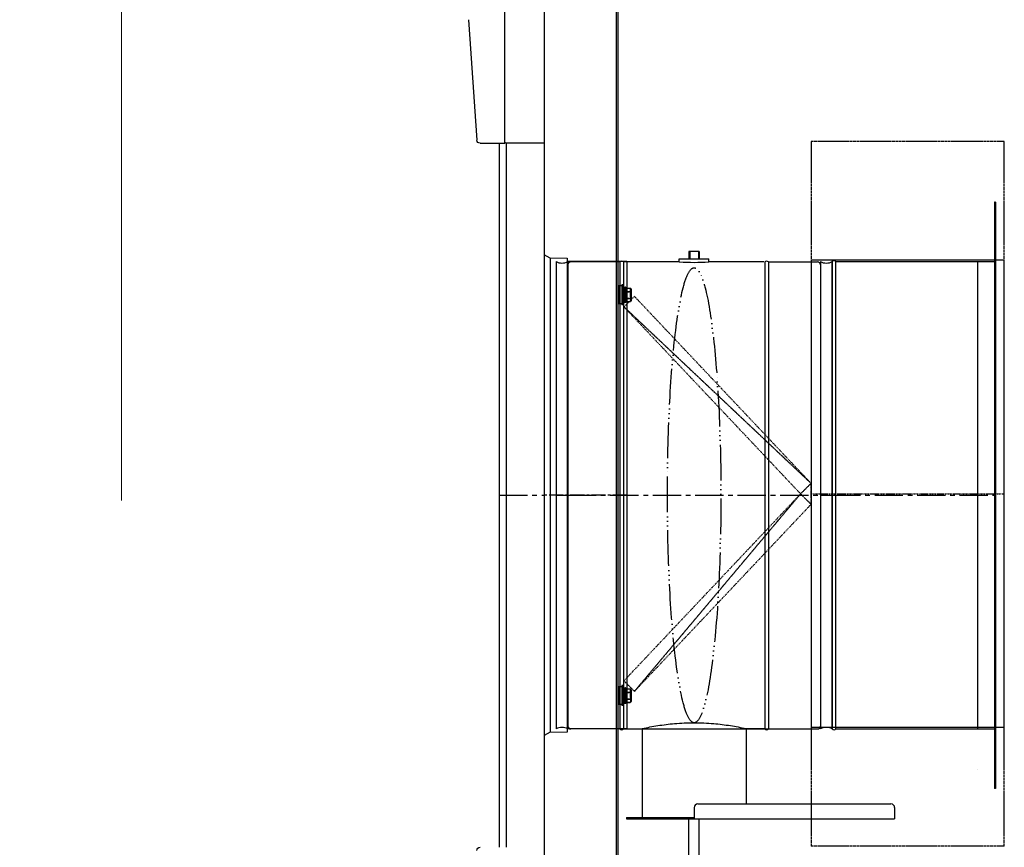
# Model space of a CAD drawing. Header units: millimetres. Extents: x -165365 to -33565, y 7406 to 103342.
# Tile 112 of 256: x -97256 to -96593, y 28131 to 28688. Entities that reach past the tile are written whole.
import ezdxf

# ---------------------------------------------------------------- set-up
doc = ezdxf.new("R2010")
doc.units = ezdxf.units.MM
doc.header["$MEASUREMENT"] = 0
for name, pattern in [('ACAD_ISO03W100', [150, 60, -90]), ('ACAD_ISO06W100', [36, 24, -3, 0, -3, 0, -3, 0, -3]), ('CENTER2', [28.575, 19.05, -3.175, 3.175, -3.175]), ('DASHDOT', [1, 0.5, -0.25, 0, -0.25]), ('DASHED', [0.75, 0.5, -0.25])]:
    doc.linetypes.add(name, pattern=pattern)
for name, color, linetype in [('02___PRT_ALL_AXES', 7, 'Continuous'), ('ELEK CIENKIE', 80, 'Continuous'), ('FLUID-C4', 7, 'Continuous'), ('FLUID-C4-INS', 7, 'Continuous'), ('FLUID-C4-SYM', 7, 'Continuous')]:
    doc.layers.add(name, color=color, linetype=linetype)
doc.layers.add('HVAC_WENTYLACJA_ETYKIETY', color=3, linetype='Continuous', lineweight=18)

# ---------------------------------------------------------------- blocks, each defined once
blk = doc.blocks.new('VVSA11c_FPV_TOPVIEW_v4')
at = {"color": 7, "ltscale": 3}
for p, q in [((0, 749.34), (0, 0.66)), ((25.5, 612.24), (25.5, 137.76)), ((26.43, 612.24), (26.42, 612.91)), ((30.2, 612.24), (30.2, 137.76))]:
    blk.add_line(p, q, dxfattribs=at)
at = {"color": 7}
for p, q in [((26.5, 612.99), (26.5, 722.24)), ((0, 612.24), (25.75, 612.24))]:
    blk.add_line(p, q, dxfattribs=at)
at = {"color": 7, "linetype": 'Continuous'}
for p, q in [((51.03, 695.44), (45.35, 614.28)), ((26.5, 612.99), (25.75, 612.24)), ((43.01, 612.24), (26.43, 612.24))]:
    blk.add_line(p, q, dxfattribs=at)
at = {"color": 7, "linetype": 'CENTER2'}
blk.add_line((30.2, 375), (0, 375), dxfattribs=at)
at = {"color": 7, "linetype": 'Continuous'}
for centre, start, end in [((43.15, 614.44), 266.44092, 355.87283), ((43.15, 135.56), 4.12717, 93.55908)]:
    blk.add_arc(centre, 2.21, start, end, dxfattribs=at)
blk = doc.blocks.new('VVSA11c_END_FI315')
at = {"color": 7, "ltscale": 3}
for p, q in [((4, 159.75), (0, 162)), ((4, -159.75), (0, -162))]:
    blk.add_line(p, q, dxfattribs=at)
at = {"color": 7, "linetype": 'Continuous'}
for p, q in [((0, 162), (0, -162)), ((4, 159.75), (4, -159.75)), ((15.5, 159.75), (15.5, -159.75)), ((55.7, 157.5), (15.5, 157.5)), ((55.7, 157.5), (55.7, -157.5)), ((55.7, -157.5), (15.5, -157.5))]:
    blk.add_line(p, q, dxfattribs=at)
at = {"color": 9, "linetype": 'CENTER2', "ltscale": 0.5}
blk.add_line((55.7, 0), (0, 0), dxfattribs=at)
at = {"layer": '02___PRT_ALL_AXES', "color": 7, "linetype": 'Continuous', "lineweight": 0}
for p, q in [((15.5, 159.75), (4, 159.75)), ((15.5, -159.75), (4, -159.75))]:
    blk.add_line(p, q, dxfattribs=at)
blk = doc.blocks.new('VVSA11c_ROOF_FPV_TOPVIEW_v3')
at = {"color": 7, "linetype": 'Continuous'}
for p, q in [((-49.7, 798.81), (-49.7, -48.79)), ((-48.5, 798.81), (-48.5, -48.79)), ((-58.5, 513.93), (-58.5, 506.09)), ((-58.46, 514.08), (-58.26, 514.43)), ((-58.46, 514.08), (-58.46, 514)), ((-58.46, 511.32), (-58.46, 512.64)), ((-58.26, 514.43), (-58.26, 514.43)), ((-58.2, 512.8), (-58.2, 514.11)), ((-58.2, 508.68), (-58.2, 511.27)), ((-58, 514.58), (-58, 514.54)), ((-55.1, 514.58), (-58, 514.58)), ((-55.1, 514.54), (-58, 514.54)), ((-58, 512.37), (-58, 512.11)), ((-55.1, 512.37), (-58, 512.37)), ((-55.1, 512.11), (-58, 512.11)), ((-55.1, 505.06), (-55.1, 514.96)), ((-54.8, 504.76), (-54.8, 515.26)), ((-54.8, 515.26), (-54.5, 515.26)), ((-54.5, 515.26), (-54.5, 504.76)), ((-54.2, 514.96), (-54.2, 505.06)), ((-53.18, 517.01), (-53.18, 503.01)), ((-53.18, 517.01), (-52.42, 516.74)), ((-52.42, 516.74), (-52.42, 503.28)), ((-52.42, 516.01), (-50, 516.01)), ((-50, 516.01), (-50, 504.01)), ((-58.46, 507.32), (-58.46, 508.63)), ((-58.46, 506), (-58.46, 505.94)), ((-58.46, 505.94), (-58.26, 505.59)), ((-58.2, 507.16), (-58.2, 505.89)), ((-58, 507.84), (-58, 507.58)), ((-55.1, 507.84), (-58, 507.84)), ((-55.1, 507.58), (-58, 507.58)), ((-58, 505.48), (-58, 505.44)), ((-55.1, 505.48), (-58, 505.48)), ((-55.1, 505.44), (-58, 505.44)), ((-54.8, 504.76), (-54.5, 504.76)), ((-52.42, 504.01), (-50, 504.01)), ((-53.18, 503.01), (-52.42, 503.28)), ((-53.18, 247.01), (-53.18, 233.01)), ((-53.18, 247.01), (-52.42, 246.74)), ((-52.42, 246.74), (-52.42, 233.28)), ((-52.42, 246.01), (-50, 246.01)), ((-50, 246.01), (-50, 234.01)), ((-58.5, 243.93), (-58.5, 236.09)), ((-58.46, 244.08), (-58.26, 244.43)), ((-58.46, 244.08), (-58.46, 244)), ((-58.46, 241.32), (-58.46, 242.64)), ((-58.26, 244.43), (-58.26, 244.43)), ((-58.2, 242.8), (-58.2, 244.11)), ((-58.2, 238.68), (-58.2, 241.27)), ((-58, 244.58), (-58, 244.54)), ((-55.1, 244.58), (-58, 244.58)), ((-55.1, 244.54), (-58, 244.54)), ((-58, 242.37), (-58, 242.11)), ((-55.1, 242.37), (-58, 242.37)), ((-55.1, 242.11), (-58, 242.11)), ((-55.1, 235.06), (-55.1, 244.96)), ((-54.8, 234.76), (-54.8, 245.26)), ((-54.8, 245.26), (-54.5, 245.26)), ((-54.5, 245.26), (-54.5, 234.76)), ((-54.2, 244.96), (-54.2, 235.06)), ((-58.46, 237.32), (-58.46, 238.63)), ((-58.46, 236), (-58.46, 235.94)), ((-58.46, 235.94), (-58.26, 235.59)), ((-58.2, 237.16), (-58.2, 235.89)), ((-58, 237.84), (-58, 237.58)), ((-55.1, 237.84), (-58, 237.84)), ((-55.1, 237.58), (-58, 237.58)), ((-58, 235.48), (-58, 235.44)), ((-55.1, 235.48), (-58, 235.48)), ((-55.1, 235.44), (-58, 235.44)), ((-54.8, 234.76), (-54.5, 234.76)), ((-53.18, 233.01), (-52.42, 233.28)), ((-52.42, 234.01), (-50, 234.01))]:
    blk.add_line(p, q, dxfattribs=at)
for centre, radius, start, end in [((-58.2, 513.93), 0.3, 150, 180), ((-58.21, 513.85), 0.291, 160.35282, 175.35861), ((-58.28, 513.85), 0.224, 169.75009, 179.95901), ((-58.21, 513.85), 0.289, 175.39235, 179.99627), ((-58.21, 513.85), 0.292, 149.52479, 160.307), ((-56.14, 513.14), 2.47, 158.01488, 159.68228), ((-56.03, 513.1), 2.6, 156.89003, 158.01853), ((-55.04, 512.6), 3.7, 150.3882, 150.78542), ((-58, 514.28), 0.3, 90, 149.63579), ((-54.8, 514.96), 0.3, 90, 180), ((-54.5, 514.96), 0.3, 0, 90), ((-33.42, 510.01), 20.96, 160.49012, 172.46093), ((-58.21, 506.15), 0.291, 180.00494, 185.08391), ((-58.2, 506.09), 0.3, 180, 210), ((-56.3, 506.83), 2.32, 200.91859, 202.37469), ((-56.17, 506.88), 2.46, 202.37579, 203.87803), ((-58, 505.74), 0.3, 210.36421, 270), ((-54.8, 505.06), 0.3, 180, 270), ((-54.5, 505.06), 0.3, 270, 0), ((-33.42, 510.01), 20.96, 187.53907, 199.50988), ((-33.42, 240.01), 20.96, 160.49012, 172.46093), ((-58.2, 243.93), 0.3, 150, 180), ((-58.21, 243.85), 0.291, 160.35282, 175.35861), ((-58.28, 243.85), 0.224, 169.75009, 179.95901), ((-58.21, 243.85), 0.289, 175.39235, 179.99627), ((-58.21, 243.85), 0.292, 149.52479, 160.307), ((-56.14, 243.14), 2.47, 158.01488, 159.68228), ((-56.03, 243.1), 2.6, 156.89003, 158.01853), ((-55.04, 242.6), 3.7, 150.3882, 150.78542), ((-58, 244.28), 0.3, 90, 149.63579), ((-54.8, 244.96), 0.3, 90, 180), ((-54.5, 244.96), 0.3, 0, 90), ((-58.21, 236.15), 0.291, 180.00494, 185.08391), ((-58.2, 236.09), 0.3, 180, 210), ((-56.3, 236.83), 2.32, 200.91859, 202.37469), ((-56.17, 236.88), 2.46, 202.37579, 203.87803), ((-58, 235.74), 0.3, 210.36421, 270), ((-54.8, 235.06), 0.3, 180, 270), ((-54.5, 235.06), 0.3, 270, 0), ((-33.42, 240.01), 20.96, 187.53907, 199.50988)]:
    blk.add_arc(centre, radius, start, end, dxfattribs=at)
for points, knots in [([(-58.2, 514.11), (-58.27, 514.11), (-58.37, 514.08), (-58.47, 513.98), (-58.49, 513.92), (-58.5, 513.89)], [0, 0, 0, 0, 0.518842, 0.765014, 1, 1, 1, 1]), ([(-58.5, 512.54), (-58.5, 512.57), (-58.48, 512.64), (-58.42, 512.73), (-58.32, 512.79), (-58.24, 512.8), (-58.2, 512.8)], [0, 0, 0, 0, 0.232774, 0.476034, 0.733303, 1, 1, 1, 1]), ([(-58.46, 512.64), (-58.47, 512.62), (-58.49, 512.59), (-58.5, 512.56), (-58.5, 512.54)], [0, 0, 0, 0, 0.520333, 1, 1, 1, 1]), ([(-58.5, 511.27), (-58.5, 511.27), (-58.5, 511.3), (-58.47, 511.31), (-58.46, 511.32)], [0, 0, 0, 0, 0.198649, 1, 1, 1, 1]), ([(-58.2, 511.27), (-58.22, 511.27), (-58.26, 511.27), (-58.31, 511.27), (-58.36, 511.27), (-58.41, 511.27), (-58.44, 511.27), (-58.46, 511.27), (-58.48, 511.27), (-58.49, 511.27), (-58.49, 511.27), (-58.5, 511.27), (-58.5, 511.27), (-58.5, 511.27)], [0, 0, 0, 0, 0.194898, 0.38268, 0.555514, 0.706987, 0.831369, 0.8818, 0.923765, 0.956838, 0.98067, 0.995092, 1, 1, 1, 1]), ([(-58.46, 514), (-58.43, 514.04), (-58.35, 514.1), (-58.25, 514.12), (-58.2, 514.11)], [0, 0, 0, 0, 0.478518, 1, 1, 1, 1]), ([(-58.2, 512.8), (-58.23, 512.8), (-58.28, 512.78), (-58.35, 512.75), (-58.42, 512.7), (-58.45, 512.66), (-58.46, 512.64)], [0, 0, 0, 0, 0.253526, 0.508895, 0.758963, 1, 1, 1, 1]), ([(-58.46, 512.64), (-58.45, 512.6), (-58.39, 512.44), (-58.32, 512.3), (-58.26, 512.19)], [0, 0, 0, 0, 0.245095, 1, 1, 1, 1]), ([(-58.46, 511.32), (-58.44, 511.31), (-58.36, 511.3), (-58.27, 511.28), (-58.2, 511.27)], [0, 0, 0, 0, 0.179082, 1, 1, 1, 1]), ([(-58.27, 514.41), (-58.28, 514.38), (-58.33, 514.29), (-58.38, 514.19), (-58.41, 514.11)], [0, 0, 0, 0, 0.253402, 1, 1, 1, 1]), ([(-58, 514.54), (-58.02, 514.54), (-58.08, 514.54), (-58.15, 514.53), (-58.21, 514.49), (-58.24, 514.45), (-58.26, 514.43)], [0, 0, 0, 0, 0.267785, 0.523235, 0.76616, 1, 1, 1, 1]), ([(-58, 512.37), (-58.05, 512.36), (-58.16, 512.32), (-58.23, 512.23), (-58.26, 512.19)], [0, 0, 0, 0, 0.505194, 1, 1, 1, 1]), ([(-58, 512.11), (-58.02, 512.12), (-58.07, 512.13), (-58.15, 512.15), (-58.21, 512.17), (-58.24, 512.18), (-58.26, 512.19)], [0, 0, 0, 0, 0.306799, 0.590207, 0.827401, 1, 1, 1, 1]), ([(-58, 514.54), (-58.02, 514.5), (-58.09, 514.37), (-58.16, 514.22), (-58.2, 514.11)], [0, 0, 0, 0, 0.255011, 1, 1, 1, 1]), ([(-58.2, 512.8), (-58.19, 512.76), (-58.13, 512.62), (-58.06, 512.47), (-58, 512.37)], [0, 0, 0, 0, 0.245168, 1, 1, 1, 1]), ([(-58.5, 508.68), (-58.5, 508.68), (-58.5, 508.68), (-58.49, 508.68), (-58.49, 508.68), (-58.48, 508.68), (-58.46, 508.68), (-58.44, 508.68), (-58.41, 508.68), (-58.36, 508.68), (-58.31, 508.68), (-58.26, 508.68), (-58.22, 508.68), (-58.2, 508.68)], [0, 0, 0, 0, 0.004912, 0.019351, 0.043222, 0.076343, 0.118352, 0.168842, 0.293309, 0.444878, 0.617665, 0.805123, 1, 1, 1, 1]), ([(-58.46, 508.63), (-58.47, 508.63), (-58.48, 508.65), (-58.5, 508.67), (-58.5, 508.68)], [0, 0, 0, 0, 0.318335, 1, 1, 1, 1]), ([(-58.2, 507.16), (-58.24, 507.16), (-58.32, 507.18), (-58.42, 507.23), (-58.48, 507.32), (-58.5, 507.39), (-58.5, 507.42)], [0, 0, 0, 0, 0.265804, 0.522591, 0.76618, 1, 1, 1, 1]), ([(-58.5, 507.42), (-58.5, 507.41), (-58.49, 507.37), (-58.47, 507.34), (-58.46, 507.33)], [0, 0, 0, 0, 0.480871, 1, 1, 1, 1]), ([(-58.49, 506.08), (-58.48, 506.05), (-58.45, 506), (-58.36, 505.92), (-58.26, 505.89), (-58.2, 505.89)], [0, 0, 0, 0, 0.237171, 0.484607, 1, 1, 1, 1]), ([(-58.2, 508.68), (-58.23, 508.68), (-58.27, 508.67), (-58.32, 508.66), (-58.36, 508.65), (-58.41, 508.64), (-58.44, 508.63), (-58.46, 508.63)], [0, 0, 0, 0, 0.301899, 0.447215, 0.583434, 0.821378, 1, 1, 1, 1]), ([(-58.26, 507.76), (-58.28, 507.73), (-58.35, 507.59), (-58.42, 507.44), (-58.46, 507.32)], [0, 0, 0, 0, 0.255065, 1, 1, 1, 1]), ([(-58.46, 507.33), (-58.43, 507.28), (-58.36, 507.2), (-58.25, 507.17), (-58.2, 507.16)], [0, 0, 0, 0, 0.492406, 1, 1, 1, 1]), ([(-58.2, 505.89), (-58.23, 505.89), (-58.28, 505.89), (-58.37, 505.91), (-58.43, 505.96), (-58.46, 506)], [0, 0, 0, 0, 0.266294, 0.521436, 1, 1, 1, 1]), ([(-58.41, 505.89), (-58.4, 505.87), (-58.36, 505.77), (-58.31, 505.68), (-58.27, 505.61)], [0, 0, 0, 0, 0.246719, 1, 1, 1, 1]), ([(-58, 507.84), (-58.02, 507.83), (-58.07, 507.81), (-58.15, 507.79), (-58.21, 507.78), (-58.24, 507.77), (-58.26, 507.76)], [0, 0, 0, 0, 0.307536, 0.591205, 0.828161, 1, 1, 1, 1]), ([(-58, 507.58), (-58.05, 507.59), (-58.16, 507.63), (-58.23, 507.71), (-58.26, 507.76)], [0, 0, 0, 0, 0.504307, 1, 1, 1, 1]), ([(-58, 505.48), (-58.02, 505.47), (-58.07, 505.47), (-58.15, 505.49), (-58.21, 505.53), (-58.24, 505.56), (-58.26, 505.58)], [0, 0, 0, 0, 0.26657, 0.52154, 0.764817, 1, 1, 1, 1]), ([(-58, 507.58), (-58.02, 507.54), (-58.09, 507.41), (-58.16, 507.27), (-58.2, 507.16)], [0, 0, 0, 0, 0.255442, 1, 1, 1, 1]), ([(-58.2, 505.89), (-58.19, 505.85), (-58.13, 505.71), (-58.06, 505.58), (-58, 505.48)], [0, 0, 0, 0, 0.244817, 1, 1, 1, 1]), ([(-58.2, 244.11), (-58.27, 244.11), (-58.37, 244.08), (-58.47, 243.98), (-58.49, 243.92), (-58.5, 243.89)], [0, 0, 0, 0, 0.518842, 0.765014, 1, 1, 1, 1]), ([(-58.5, 242.54), (-58.5, 242.57), (-58.48, 242.64), (-58.42, 242.73), (-58.32, 242.79), (-58.24, 242.8), (-58.2, 242.8)], [0, 0, 0, 0, 0.232774, 0.476034, 0.733303, 1, 1, 1, 1]), ([(-58.46, 242.64), (-58.47, 242.62), (-58.49, 242.59), (-58.5, 242.56), (-58.5, 242.54)], [0, 0, 0, 0, 0.520333, 1, 1, 1, 1]), ([(-58.5, 241.27), (-58.5, 241.27), (-58.5, 241.3), (-58.47, 241.31), (-58.46, 241.32)], [0, 0, 0, 0, 0.198649, 1, 1, 1, 1]), ([(-58.2, 241.27), (-58.22, 241.27), (-58.26, 241.27), (-58.31, 241.27), (-58.36, 241.27), (-58.41, 241.27), (-58.44, 241.27), (-58.46, 241.27), (-58.48, 241.27), (-58.49, 241.27), (-58.49, 241.27), (-58.5, 241.27), (-58.5, 241.27), (-58.5, 241.27)], [0, 0, 0, 0, 0.194898, 0.38268, 0.555514, 0.706987, 0.831369, 0.8818, 0.923765, 0.956838, 0.98067, 0.995092, 1, 1, 1, 1]), ([(-58.5, 238.68), (-58.5, 238.68), (-58.5, 238.68), (-58.49, 238.68), (-58.49, 238.68), (-58.48, 238.68), (-58.46, 238.68), (-58.44, 238.68), (-58.41, 238.68), (-58.36, 238.68), (-58.31, 238.68), (-58.26, 238.68), (-58.22, 238.68), (-58.2, 238.68)], [0, 0, 0, 0, 0.004912, 0.019351, 0.043222, 0.076343, 0.118352, 0.168842, 0.293309, 0.444878, 0.617665, 0.805123, 1, 1, 1, 1]), ([(-58.46, 238.63), (-58.47, 238.63), (-58.48, 238.65), (-58.5, 238.67), (-58.5, 238.68)], [0, 0, 0, 0, 0.318335, 1, 1, 1, 1]), ([(-58.46, 244), (-58.43, 244.04), (-58.35, 244.1), (-58.25, 244.12), (-58.2, 244.11)], [0, 0, 0, 0, 0.478518, 1, 1, 1, 1]), ([(-58.2, 242.8), (-58.23, 242.8), (-58.28, 242.78), (-58.35, 242.75), (-58.42, 242.7), (-58.45, 242.66), (-58.46, 242.64)], [0, 0, 0, 0, 0.253526, 0.508895, 0.758963, 1, 1, 1, 1]), ([(-58.46, 242.64), (-58.45, 242.6), (-58.39, 242.44), (-58.32, 242.3), (-58.26, 242.19)], [0, 0, 0, 0, 0.245095, 1, 1, 1, 1]), ([(-58.46, 241.32), (-58.44, 241.31), (-58.36, 241.3), (-58.27, 241.28), (-58.2, 241.27)], [0, 0, 0, 0, 0.179082, 1, 1, 1, 1]), ([(-58.2, 238.68), (-58.23, 238.68), (-58.27, 238.67), (-58.32, 238.66), (-58.36, 238.65), (-58.41, 238.64), (-58.44, 238.63), (-58.46, 238.63)], [0, 0, 0, 0, 0.301899, 0.447215, 0.583434, 0.821378, 1, 1, 1, 1]), ([(-58.27, 244.41), (-58.28, 244.38), (-58.33, 244.29), (-58.38, 244.19), (-58.41, 244.11)], [0, 0, 0, 0, 0.253402, 1, 1, 1, 1]), ([(-58, 244.54), (-58.02, 244.54), (-58.08, 244.54), (-58.15, 244.53), (-58.21, 244.49), (-58.24, 244.45), (-58.26, 244.43)], [0, 0, 0, 0, 0.267785, 0.523235, 0.76616, 1, 1, 1, 1]), ([(-58, 242.37), (-58.05, 242.36), (-58.16, 242.32), (-58.23, 242.23), (-58.26, 242.19)], [0, 0, 0, 0, 0.505194, 1, 1, 1, 1]), ([(-58, 242.11), (-58.02, 242.12), (-58.07, 242.13), (-58.15, 242.15), (-58.21, 242.17), (-58.24, 242.18), (-58.26, 242.19)], [0, 0, 0, 0, 0.306799, 0.590207, 0.827401, 1, 1, 1, 1]), ([(-58, 244.54), (-58.02, 244.5), (-58.09, 244.37), (-58.16, 244.22), (-58.2, 244.11)], [0, 0, 0, 0, 0.255011, 1, 1, 1, 1]), ([(-58.2, 242.8), (-58.19, 242.76), (-58.13, 242.62), (-58.06, 242.47), (-58, 242.37)], [0, 0, 0, 0, 0.245168, 1, 1, 1, 1]), ([(-58.2, 237.16), (-58.24, 237.16), (-58.32, 237.18), (-58.42, 237.23), (-58.48, 237.32), (-58.5, 237.39), (-58.5, 237.42)], [0, 0, 0, 0, 0.265804, 0.522591, 0.76618, 1, 1, 1, 1]), ([(-58.5, 237.42), (-58.5, 237.41), (-58.49, 237.37), (-58.47, 237.34), (-58.46, 237.33)], [0, 0, 0, 0, 0.480871, 1, 1, 1, 1]), ([(-58.49, 236.08), (-58.48, 236.05), (-58.45, 236), (-58.36, 235.92), (-58.26, 235.89), (-58.2, 235.89)], [0, 0, 0, 0, 0.237171, 0.484607, 1, 1, 1, 1]), ([(-58.26, 237.76), (-58.28, 237.73), (-58.35, 237.59), (-58.42, 237.44), (-58.46, 237.32)], [0, 0, 0, 0, 0.255065, 1, 1, 1, 1]), ([(-58.46, 237.33), (-58.43, 237.28), (-58.36, 237.2), (-58.25, 237.17), (-58.2, 237.16)], [0, 0, 0, 0, 0.492406, 1, 1, 1, 1]), ([(-58.2, 235.89), (-58.23, 235.89), (-58.28, 235.89), (-58.37, 235.91), (-58.43, 235.96), (-58.46, 236)], [0, 0, 0, 0, 0.266294, 0.521436, 1, 1, 1, 1]), ([(-58.41, 235.89), (-58.4, 235.87), (-58.36, 235.77), (-58.31, 235.68), (-58.27, 235.61)], [0, 0, 0, 0, 0.246719, 1, 1, 1, 1]), ([(-58, 237.84), (-58.02, 237.83), (-58.07, 237.81), (-58.15, 237.79), (-58.21, 237.78), (-58.24, 237.77), (-58.26, 237.76)], [0, 0, 0, 0, 0.307536, 0.591205, 0.828161, 1, 1, 1, 1]), ([(-58, 237.58), (-58.05, 237.59), (-58.16, 237.63), (-58.23, 237.71), (-58.26, 237.76)], [0, 0, 0, 0, 0.504307, 1, 1, 1, 1]), ([(-58, 235.48), (-58.02, 235.47), (-58.07, 235.47), (-58.15, 235.49), (-58.21, 235.53), (-58.24, 235.56), (-58.26, 235.58)], [0, 0, 0, 0, 0.26657, 0.52154, 0.764817, 1, 1, 1, 1]), ([(-58, 237.58), (-58.02, 237.54), (-58.09, 237.41), (-58.16, 237.27), (-58.2, 237.16)], [0, 0, 0, 0, 0.255442, 1, 1, 1, 1]), ([(-58.2, 235.89), (-58.19, 235.85), (-58.13, 235.71), (-58.06, 235.58), (-58, 235.48)], [0, 0, 0, 0, 0.244817, 1, 1, 1, 1])]:
    blk.add_open_spline(points, degree=3, knots=knots, dxfattribs=at)
for points in [[(-58.26, 512.19), (-58.34, 511.9), (-58.41, 511.61), (-58.46, 511.32)], [(-58, 512.11), (-58.08, 511.83), (-58.15, 511.55), (-58.2, 511.27)], [(-58.5, 506.15), (-58.5, 506.13), (-58.5, 506.1), (-58.49, 506.08)], [(-58.46, 506), (-58.48, 506.04), (-58.5, 506.08), (-58.5, 506.13)], [(-58.46, 508.63), (-58.41, 508.34), (-58.34, 508.05), (-58.26, 507.76)], [(-58.2, 508.68), (-58.15, 508.4), (-58.08, 508.11), (-58, 507.84)], [(-58.26, 242.19), (-58.34, 241.9), (-58.41, 241.61), (-58.46, 241.32)], [(-58, 242.11), (-58.08, 241.83), (-58.15, 241.55), (-58.2, 241.27)], [(-58.2, 238.68), (-58.15, 238.4), (-58.08, 238.11), (-58, 237.84)], [(-58.5, 236.15), (-58.5, 236.13), (-58.5, 236.1), (-58.49, 236.08)], [(-58.46, 236), (-58.48, 236.04), (-58.5, 236.08), (-58.5, 236.13)], [(-58.46, 238.63), (-58.41, 238.34), (-58.34, 238.05), (-58.26, 237.76)]]:
    blk.add_open_spline(points, degree=3, dxfattribs=at)
blk = doc.blocks.new('Łącznik_Mufa_Fi315')
at = {"color": 7, "linetype": 'Continuous'}
for p, q in [((0, 157.5), (0, -157.5)), ((8, 157.5), (8, -157.5))]:
    blk.add_line(p, q, dxfattribs=at)
at = {"color": 7, "linetype": 'CENTER2'}
blk.add_line((0, 0), (8, 0), dxfattribs=at)
at = {"color": 7, "linetype": 'Continuous'}
for centre, start, end in [((4, 164.43), 240, 300), ((4, -164.43), 60, 120)]:
    blk.add_arc(centre, 8, start, end, dxfattribs=at)
blk = doc.blocks.new('*U7731')
at = {"color": 7, "linetype": 'Continuous'}
for p, q in [((88.5, 164.25), (81.5, 164.25)), ((81.5, 164.25), (81.5, 159.25)), ((88.5, 164.25), (88.5, 159.25)), ((0, 155.3), (0, -155.49)), ((75, 157.25), (37.5, 157.25)), ((131.95, 157.25), (95, 157.25)), ((170, 155.3), (170, -155.49)), ((81.5, -308), (81.5, -218)), ((88.5, -308), (88.5, -218)), ((81.5, -308), (88.5, -308))]:
    blk.add_line(p, q, dxfattribs=at)
at = {"color": 9, "linetype": 'Continuous'}
for p, q in [((82, 164.25), (82, 159.25)), ((88, 164.25), (88, 159.25))]:
    blk.add_line(p, q, dxfattribs=at)
for p, q in [((35, 157.25), (1.92, 157.25)), ((35, 157.25), (35, -157.5)), ((37.5, 157.25), (37.5, -157.5)), ((132.5, 157.25), (132.5, -157.5)), ((135, 157.25), (135, -157.5)), ((135, 157.25), (168.08, 157.25)), ((35, -157.5), (1.92, -157.5)), ((37.5, -157.5), (50, -157.5)), ((37.5, -157.5), (168.08, -157.5)), ((131.95, -157.5), (120, -157.5)), ((132.5, -157.5), (120, -157.5))]:
    blk.add_line(p, q)
at = {"color": 7, "linetype": 'CENTER2'}
blk.add_line((0, 0), (170, 0), dxfattribs=at)
at = {"color": 0, "linetype": 'Continuous'}
for p, q in [((85, -210.5), (85, -218)), ((87.5, -208), (217.5, -208)), ((220, -210.5), (220, -218)), ((39.5, -217.25), (39.5, -218)), ((39.5, -217.25), (85, -217.25)), ((39.5, -218), (220, -218))]:
    blk.add_line(p, q, dxfattribs=at)
at = {"color": 7, "linetype": 'Continuous'}
for centre, start, end in [((1.95, 155.3), 89.07517, 180), ((168.05, 155.3), 0, 90.92483), ((1.95, -155.55), 180, 270.92483), ((168.05, -155.55), 269.07517, 0)]:
    blk.add_arc(centre, 1.95, start, end, dxfattribs=at)
for centre, start, end in [((36.25, 155.78), 49.7165, 130.2835), ((133.75, 155.78), 49.7165, 130.2835), ((36.25, -156.03), 229.7165, 310.2835), ((133.75, -156.03), 229.7165, 310.2835)]:
    blk.add_arc(centre, 1.93, start, end)
at = {"color": 0, "linetype": 'Continuous'}
for centre, start, end in [((87.5, -210.5), 90, 180), ((217.5, -210.5), 0, 90)]:
    blk.add_arc(centre, 2.5, start, end, dxfattribs=at)
at = {"linetype": 'ACAD_ISO06W100'}
blk.add_ellipse((85, 0), major_axis=(0, -153.31), ratio=0.117523, dxfattribs=at)
at = {"layer": '02___PRT_ALL_AXES', "color": 7, "linetype": 'Continuous'}
for p, q in [((75, 159.25), (95, 159.25)), ((75, 157.25), (75, 159.25)), ((95, 157.25), (95, 159.25)), ((75, 157.25), (75.04, 157.25)), ((94.96, 157.25), (95, 157.25)), ((50, -157.25), (50, -217.25)), ((120, -157.25), (119.99, -157.25)), ((120, -157.25), (119.99, -157.25)), ((120, -157.25), (120, -208))]:
    blk.add_line(p, q, dxfattribs=at)
blk.add_arc((85, 314.18), 157.25, 266.36877, 273.63123, dxfattribs=at)
blk.add_open_spline([(50.01, -157.25), (53.51, -156.47), (60.73, -155.09), (72.41, -153.66), (85, -153.11), (97.59, -153.66), (109.27, -155.09), (116.49, -156.47), (119.99, -157.25)], degree=3, knots=[0, 0, 0, 0, 0.152371, 0.312559, 0.5, 0.687441, 0.847629, 1, 1, 1, 1], dxfattribs=at)
blk = doc.blocks.new('AINTAKE_FI315_TOPVIEW')
at = {"color": 7, "linetype": 'Continuous'}
for p, q in [((109.25, 197.5), (109.25, -197.5)), ((110, 197.5), (109.25, 197.5)), ((110, 197.5), (110, -197.5)), ((2.5, 157.5), (109.25, 157.5)), ((2.5, -157.5), (109.25, -157.5)), ((110, -197.5), (109.25, -197.5))]:
    blk.add_line(p, q, dxfattribs=at)
at = {"color": 7}
for p, q in [((0, -157.5), (0, 157.5)), ((0, 156.26), (0, 104.26)), ((2.5, -157.5), (2.5, 157.5)), ((97.81, 157.5), (97.81, -157.5)), ((97.81, -184.96), (97.81, -184.96))]:
    blk.add_line(p, q, dxfattribs=at)
at = {"color": 7, "linetype": 'CENTER2'}
blk.add_line((0, 0), (110, 0), dxfattribs=at)
at = {"color": 7}
for centre, start, end in [((1.25, 156.03), 49.7165, 130.2835), ((1.25, -156.03), 229.7165, 310.2835)]:
    blk.add_arc(centre, 1.93, start, end, dxfattribs=at)
blk = doc.blocks.new('A$C67D7DFE8')
for name in ['VVSA11c_ROOF_FPV_TOPVIEW_v3', 'VVSA11c_FPV_TOPVIEW_v4']:
    blk.add_blockref(name, (304, 120))
at = {"extrusion": (1.22461e-16, 0, -1)}
for name, p in [('AINTAKE_FI315_TOPVIEW', (-110, 495)), ('AINTAKE_FI315_TOPVIEW', (-110, 495)), ('*U7731', (-288, 495)), ('*U7731', (-288, 495)), ('VVSA11c_END_FI315', (-304, 495)), ('Łącznik_Mufa_Fi315', (-118, 495)), ('Łącznik_Mufa_Fi315', (-118, 495)), ('Łącznik_Mufa_Fi315', (-296, 495)), ('Łącznik_Mufa_Fi315', (-296, 495))]:
    blk.add_blockref(name, p, dxfattribs=at)

msp = doc.modelspace()

# ---------------------------------------------------------------- linework, layer by layer
at = {"layer": 'ELEK CIENKIE', "color": 232, "linetype": 'ACAD_ISO03W100', "ltscale": 3}
msp.add_circle((-102512.5, 28196.39876), 7540, dxfattribs=at)
at = {"layer": 'FLUID-C4', "linetype": 'ByBlock', "extrusion": (-1.22465e-16, 0, -1)}
for p, q in [((-96593.42505, 28526.34094, 5308.49336), (-96723.42505, 28526.34094, 5308.49336)), ((-96593.42505, 28211.34055, 5308.49336), (-96723.42505, 28211.34055, 5308.49336))]:
    msp.add_line(p, q, dxfattribs=at)
at = {"layer": 'FLUID-C4', "linetype": 'Continuous', "extrusion": (-1.22465e-16, 0, -1)}
for p, q in [((-96723.42018, 28526.34094, 5308.49336), (-96723.42018, 28368.84094, 5308.49336)), ((-96593.42018, 28368.84094, 5308.49336), (-96593.42018, 28526.34094, 5308.49336)), ((-96723.42018, 28368.84094, 5308.49336), (-96723.42018, 28211.34094, 5308.49336)), ((-96593.42018, 28211.34094, 5308.49336), (-96593.42018, 28368.84094, 5308.49336))]:
    msp.add_line(p, q, dxfattribs=at)
at = {"layer": 'FLUID-C4-INS', "linetype": 'DASHED', "extrusion": (-1.22465e-16, 0, -1)}
for p, q in [((-96593.42505, 28606.34094, 5308.49336), (-96723.42505, 28606.34094, 5308.49336)), ((-96723.42018, 28606.34094, 5308.49336), (-96723.42018, 28526.34094, 5308.49336)), ((-96593.42018, 28526.34094, 5308.49336), (-96593.42018, 28606.34094, 5308.49336)), ((-96723.42018, 28211.34094, 5308.49336), (-96723.42018, 28131.34094, 5308.49336)), ((-96593.42018, 28131.34094, 5308.49336), (-96593.42018, 28211.34094, 5308.49336)), ((-96593.42505, 28131.34055, 5308.49336), (-96723.42505, 28131.34055, 5308.49336))]:
    msp.add_line(p, q, dxfattribs=at)
at = {"layer": 'FLUID-C4-SYM', "linetype": 'DASHDOT', "extrusion": (-1.22465e-16, 0, -1)}
msp.add_line((-96723.42018, 28368.84094, 5308.49336), (-96593.42018, 28368.84094, 5308.49336), dxfattribs=at)
at = {"layer": 'HVAC_WENTYLACJA_ETYKIETY'}
msp.add_lwpolyline([(-97187.73035, 28364.26446), (-97187.73035, 30242.13559), (-97187.73035, 30242.13559)], dxfattribs=at)

# ---------------------------------------------------------------- block references
at = {"xscale": -1}
msp.add_blockref('A$C67D7DFE8', (-96599.15749, 27872.90238), dxfattribs=at)

# ---------------------------------------------------------------- meshes
at = {"layer": 'FLUID-C4-SYM', "linetype": 'DASHDOT'}
mesh = msp.add_polyface(dxfattribs=at)
corners = [(-96723.42018, 28375.91201, 5308.49336), (-96842.34912, 28501.91201, 5308.49336), (-96849.42018, 28494.84094, 5308.49336), (-96730.49125, 28368.84094, 5308.49336), (-96849.42018, 28242.84094, 5308.49336), (-96842.34912, 28235.76987, 5308.49336), (-96723.42018, 28361.76987, 5308.49336)]
mesh.append_faces([[corners[k] for k in face] for face in [(3, 4, 5), (3, 5, 6), (6, 0, 3), (0, 1, 2), (0, 2, 3)]], dxfattribs={"vtx0": -1, "vtx1": -1, "vtx2": -1})

doc.saveas('drawing.dxf')
